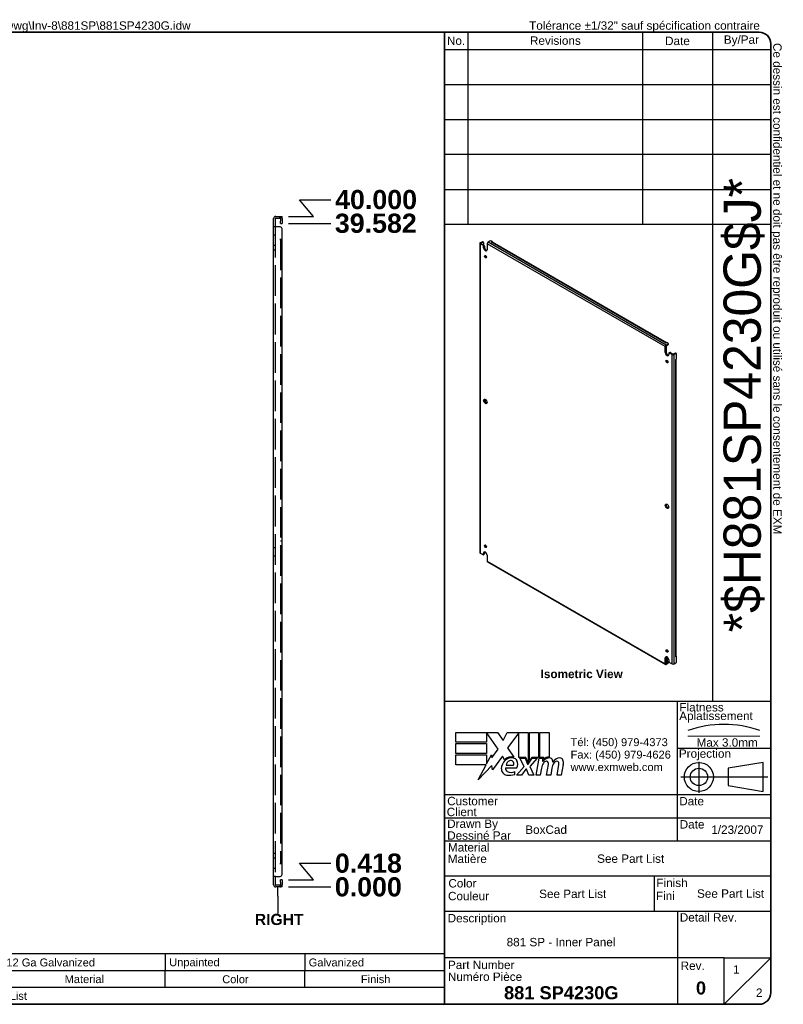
# Model space of a CAD drawing. Header units: inches. Extents: x 3.1 to 94.1, y 2.4 to 61.7.
# Tile 2 of 2: x 48.6 to 94.1, y 2.4 to 61.2. Entities that reach past the tile are written whole.
import ezdxf
from ezdxf.enums import TextEntityAlignment as Align

# ---------------------------------------------------------------- set-up
doc = ezdxf.new("R2010")
doc.units = ezdxf.units.IN
doc.header["$LTSCALE"] = 9.52381
doc.header["$MEASUREMENT"] = 0
for name, pattern in [('CHAIN', [0.7087, 0.4724, -0.0591, 0.1181, -0.0591]), ('DASHED', [0.2067, 0.1654, -0.0413]), ('DASHED_SPACE', [0.2067, 0.1654, -0.0413])]:
    doc.linetypes.add(name, pattern=pattern)
doc.layers.get('0').update_dxf_attribs({"lineweight": 25})
for name, color, linetype, lineweight in [('Centerline(ANSI)', 7, 'Continuous', 25), ('Dimensions(ANSI)', 7, 'Continuous', 25), ('Hidden Edges(ANSI)', 7, 'DASHED_SPACE', 25), ('Sketch Geometry(ANSI)', 7, 'Continuous', 25), ('Symbols(ANSI)', 7, 'Continuous', 25), ('Visible Edges(ANSI)', 7, 'Continuous', 25), ('Visible Tangent Edges(ANSI)', 7, 'Continuous', 25)]:
    doc.layers.add(name, color=color, linetype=linetype, lineweight=lineweight)
doc.styles.add('Current-ANSI', font='arial.ttf')
doc.styles.add('Dimension-ANSI', font='arialbd.ttf')
doc.styles.add('Part List-ANSI', font='arial.ttf')
doc.styles.add('Text Style44', font='arialbd.ttf')
doc.styles.add('Text Style83', font='FRE3OF9X.TTF')
doc.dimstyles.new('INCH-ANSI', dxfattribs={"dimscale": 9.52381, "dimtxt": 0.12, "dimasz": 0.098425, "dimexe": 0.04, "dimexo": 0.04, "dimgap": 0.031496, "dimtad": 0, "dimtih": 1, "dimtoh": 1, "dimdec": 3, "dimrnd": 1e-08, "dimzin": 0, "dimdsep": 46, "dimtxsty": 'Dimension-ANSI', "dimcen": 0.09, "dimdle": 0.312, "dimclrd": 179, "dimclre": 179, "dimclrt": 7, "dimadec": 1, "dimazin": 0, "dimtfac": 1, "dimtdec": 3, "dimtofl": 0, "dimtmove": 0, "dimatfit": 3, "dimfxl": 1, "dimtolj": 1, "dimtzin": 4, "dimlwd": 25, "dimlwe": 25, "dimarcsym": 0})

# ---------------------------------------------------------------- blocks, each defined once
blk = doc.blocks.new('Parts List')
at = {"layer": 'Symbols(ANSI)'}
for p, q in [((13.023, 0.795), (3.548, 0.795)), ((3.548, 0.795), (3.548, 0.615)), ((3.848, 0.795), (3.848, 0.615)), ((4.973, 0.795), (4.973, 0.615)), ((5.273, 0.795), (5.273, 0.615)), ((8.273, 0.795), (8.273, 0.615)), ((10.023, 0.795), (10.023, 0.615)), ((11.523, 0.795), (11.523, 0.615)), ((13.023, 0.795), (13.023, 0.615)), ((13.023, 0.615), (3.548, 0.615)), ((3.548, 0.435), (3.548, 0.615)), ((3.848, 0.435), (3.848, 0.615)), ((4.973, 0.435), (4.973, 0.615)), ((5.273, 0.435), (5.273, 0.615)), ((8.273, 0.435), (8.273, 0.615)), ((10.023, 0.435), (10.023, 0.615)), ((11.523, 0.435), (11.523, 0.615)), ((13.023, 0.435), (13.023, 0.615)), ((3.548, 0.255), (3.548, 0.435)), ((13.023, 0.435), (3.548, 0.435)), ((13.023, 0.255), (13.023, 0.435)), ((13.023, 0.255), (3.548, 0.255))]:
    blk.add_line(p, q, dxfattribs=at)
at = {"layer": 'Symbols(ANSI)', "char_height": 0.085, "attachment_point": 7, "line_spacing_factor": 0.25, "style": 'Part List-ANSI'}
for s, insert in [('1', (3.678, 0.662)), ('881 SP4230G-P', (3.888, 0.66)), ('0', (5.095, 0.66)), ('881 SP - Inner Panel Part', (5.313, 0.66)), ('12 Ga Galvanized', (8.321, 0.66)), ('Unpainted', (10.068, 0.638)), ('Galvanized', (11.565, 0.66)), ('Qty', (3.611, 0.456)), ('Part Number', (4.083, 0.481)), ('Rev', (5.027, 0.481)), ('Description', (6.485, 0.458)), ('Material', (8.946, 0.481)), ('Color', (10.637, 0.48)), ('Finish', (12.125, 0.481)), ('Parts List', (8.047, 0.301))]:
    blk.add_mtext(s, dxfattribs=dict(at, insert=insert))
blk = doc.blocks.new('Datum Identifier3')
at = {"layer": 'Symbols(ANSI)', "color": 7, "linetype": 'Continuous', "lineweight": 25}
for p, q in [((11.235, 1.416), (11.235, 1.514)), ((11.235, 1.416), (11.235, 1.412)), ((11.235, 1.412), (11.235, 1.228))]:
    blk.add_line(p, q, dxfattribs=at)
at = {"layer": 'Symbols(ANSI)', "color": 7, "insert": (10.987, 1.104), "char_height": 0.12, "attachment_point": 7, "line_spacing_factor": 0.25, "style": 'Dimension-ANSI'}
blk.add_mtext('RIGHT', dxfattribs=at)
blk = doc.blocks.new('*D16')
at = {"layer": 'Defpoints', "color": 0, "linetype": 'Continuous', "transparency": 16777216}
for p in [(64.244, 9.423), (64.244, 9.423), (67.157, 9.423)]:
    blk.add_point(p, dxfattribs=at)
at = {"layer": 'Dimensions(ANSI)', "color": 179, "linetype": 'Continuous', "lineweight": 25, "transparency": 16777216}
blk.add_line((64.625, 9.423), (67.157, 9.423), dxfattribs=at)
at = {"layer": 'Dimensions(ANSI)', "color": 7, "linetype": 'Continuous', "lineweight": 25, "transparency": 16777216, "insert": (69.382, 9.423), "char_height": 1.1429, "attachment_point": 5, "style": 'Dimension-ANSI'}
blk.add_mtext('\\A1;0.000', dxfattribs=at)
blk = doc.blocks.new('*D17')
at = {"layer": 'Defpoints', "color": 0, "linetype": 'Continuous', "transparency": 16777216}
for p in [(67.157, 10.836), (64.244, 9.841), (64.244, 9.423)]:
    blk.add_point(p, dxfattribs=at)
at = {"layer": 'Dimensions(ANSI)', "color": 179, "linetype": 'Continuous', "lineweight": 25, "transparency": 16777216}
for p, q in [((66.119, 9.841), (65.283, 10.836)), ((65.283, 10.836), (67.157, 10.836)), ((64.625, 9.841), (66.119, 9.841))]:
    blk.add_line(p, q, dxfattribs=at)
at = {"layer": 'Dimensions(ANSI)', "color": 7, "linetype": 'Continuous', "lineweight": 25, "transparency": 16777216, "insert": (69.386, 10.836), "char_height": 1.1429, "attachment_point": 5, "style": 'Dimension-ANSI'}
blk.add_mtext('\\A1;0.418', dxfattribs=at)
blk = doc.blocks.new('*D18')
at = {"layer": 'Defpoints', "color": 0, "linetype": 'Continuous', "transparency": 16777216}
for p in [(64.244, 49.005), (67.157, 49.005), (64.244, 9.423)]:
    blk.add_point(p, dxfattribs=at)
at = {"layer": 'Dimensions(ANSI)', "color": 179, "linetype": 'Continuous', "lineweight": 25, "transparency": 16777216}
blk.add_line((64.625, 49.005), (67.157, 49.005), dxfattribs=at)
at = {"layer": 'Dimensions(ANSI)', "color": 7, "linetype": 'Continuous', "lineweight": 25, "transparency": 16777216, "insert": (69.829, 49.005), "char_height": 1.1429, "attachment_point": 5, "style": 'Dimension-ANSI'}
blk.add_mtext('\\A1;39.582', dxfattribs=at)
blk = doc.blocks.new('*D19')
at = {"layer": 'Defpoints', "color": 0, "linetype": 'Continuous', "transparency": 16777216}
for p in [(67.157, 50.418), (64.244, 49.423), (64.244, 9.423)]:
    blk.add_point(p, dxfattribs=at)
at = {"layer": 'Dimensions(ANSI)', "color": 179, "linetype": 'Continuous', "lineweight": 25, "transparency": 16777216}
for p, q in [((66.119, 49.423), (65.283, 50.418)), ((65.283, 50.418), (67.157, 50.418)), ((64.625, 49.423), (66.119, 49.423))]:
    blk.add_line(p, q, dxfattribs=at)
at = {"layer": 'Dimensions(ANSI)', "color": 7, "linetype": 'Continuous', "lineweight": 25, "transparency": 16777216, "insert": (69.845, 50.418), "char_height": 1.1429, "attachment_point": 5, "style": 'Dimension-ANSI'}
blk.add_mtext('\\A1;40.000', dxfattribs=at)
blk = doc.blocks.new('Title Blocks EXM - ANSI B')
for p, q in [((13.372, 3.063), (13.372, 3.17)), ((13.372, 3.17), (13.818, 3.17)), ((13.824, 2.989), (13.701, 3.168)), ((13.701, 3.168), (13.701, 3.063)), ((13.818, 3.17), (13.877, 3.083)), ((13.877, 3.083), (13.923, 3.17)), ((13.923, 3.17), (14.146, 3.17)), ((14.046, 3.166), (13.924, 3.002)), ((14.046, 2.9), (14.046, 3.166)), ((14.146, 3.17), (14.146, 2.842)), ((14.16, 3.17), (14.259, 3.17)), ((14.16, 2.866), (14.16, 3.17)), ((14.259, 3.17), (14.259, 2.9)), ((14.273, 3.17), (14.372, 3.17)), ((14.273, 2.9), (14.273, 3.17)), ((14.372, 3.17), (14.372, 2.905)), ((13.701, 3.063), (13.372, 3.063)), ((13.372, 3.049), (13.701, 3.049)), ((13.372, 2.942), (13.372, 3.049)), ((13.701, 3.049), (13.701, 2.942)), ((13.758, 2.895), (13.824, 2.989)), ((13.924, 3.002), (13.993, 2.903)), ((13.701, 2.942), (13.372, 2.942)), ((13.372, 2.82), (13.372, 2.927)), ((13.372, 2.927), (13.701, 2.927)), ((13.701, 2.831), (13.752, 2.929)), ((13.701, 2.927), (13.701, 2.831)), ((13.752, 2.929), (13.758, 2.895)), ((13.87, 2.914), (13.765, 2.768)), ((13.893, 2.876), (13.87, 2.914)), ((14.121, 2.9), (14.046, 2.9)), ((14.059, 2.891), (14.113, 2.891)), ((14.105, 2.802), (14.059, 2.891)), ((14.113, 2.891), (14.139, 2.83)), ((14.146, 2.842), (14.121, 2.9)), ((14.146, 2.83), (14.19, 2.891)), ((14.185, 2.9), (14.16, 2.866)), ((14.245, 2.891), (14.164, 2.803)), ((14.259, 2.9), (14.185, 2.9)), ((14.19, 2.891), (14.245, 2.891)), ((14.232, 2.709), (14.264, 2.891)), ((14.264, 2.891), (14.302, 2.891)), ((14.314, 2.9), (14.273, 2.9)), ((14.302, 2.891), (14.299, 2.859)), ((14.299, 2.859), (14.309, 2.859)), ((14.312, 2.88), (14.314, 2.9)), ((13.695, 2.82), (13.372, 2.82)), ((13.612, 2.661), (13.695, 2.82)), ((13.758, 2.815), (13.612, 2.661)), ((13.765, 2.768), (13.758, 2.815)), ((13.905, 2.788), (14.027, 2.788)), ((13.91, 2.818), (13.99, 2.818)), ((14.023, 2.709), (14.105, 2.802)), ((14.122, 2.774), (14.077, 2.709)), ((14.13, 2.774), (14.122, 2.774)), ((14.155, 2.709), (14.13, 2.774)), ((14.139, 2.83), (14.146, 2.83)), ((14.164, 2.803), (14.209, 2.709)), ((14.289, 2.784), (14.276, 2.709)), ((14.345, 2.709), (14.365, 2.824)), ((14.402, 2.784), (14.389, 2.709)), ((14.457, 2.709), (14.477, 2.824)), ((14.523, 2.823), (14.501, 2.709)), ((14.005, 2.718), (14.005, 2.748)), ((14.077, 2.709), (14.023, 2.709)), ((14.209, 2.709), (14.155, 2.709)), ((14.276, 2.709), (14.232, 2.709)), ((14.389, 2.709), (14.345, 2.709)), ((14.501, 2.709), (14.457, 2.709))]:
    blk.add_line(p, q)
for centre, radius, start, end in [((13.991, 2.772), 0.133, 134.1684, 176.5646), ((13.968, 2.796), 0.11, 77.079, 133.1785), ((13.968, 2.796), 0.0996, 80.4085, 134.1684), ((13.965, 2.811), 0.056, 109.3797, 172.9975), ((13.959, 2.83), 0.0365, 51.1652, 109.3797), ((13.962, 2.833), 0.0318, 331.4547, 51.1652), ((13.981, 2.843), 0.0507, 23.8445, 85.0802), ((13.941, 2.826), 0.094, 336.1555, 23.8445), ((14.376, 2.816), 0.08, 89.4776, 147.4114), ((14.346, 2.818), 0.042, 96.03, 147.5992), ((14.37, 2.825), 0.08, 88.7952, 136.5849), ((14.344, 2.839), 0.02, 23.5571, 96.03), ((14.377, 2.862), 0.0338, 16.9928, 89.4776), ((14.317, 2.844), 0.096, 3.6169, 16.9928), ((14.486, 2.814), 0.0819, 89.6788, 153.9508), ((14.458, 2.818), 0.042, 96.1027, 147.6083), ((14.456, 2.839), 0.02, 23.5487, 96.1027), ((14.487, 2.861), 0.035, 18.4748, 89.6788), ((14.429, 2.842), 0.096, 349, 18.4748), ((13.925, 2.776), 0.0658, 176.5646, 261.5605), ((13.936, 2.779), 0.032, 163.5261, 244.6784), ((13.966, 2.842), 0.102, 244.6784, 292.5609), ((14.442, 2.757), 0.155, 147.5992, 170), ((14.325, 2.831), 0.041, 350, 23.5571), ((14.555, 2.759), 0.155, 148.5584, 170.8257), ((14.437, 2.831), 0.041, 349.9922, 23.5487), ((13.945, 2.911), 0.202, 261.5605, 287.3343)]:
    blk.add_arc(centre, radius, start, end)
at = {"layer": 'Centerline(ANSI)', "linetype": 'DASHED', "lineweight": 18, "ltscale": 0.507983}
blk.add_line((15.861, 3.128), (16.632, 3.128), dxfattribs=at)
at = {"layer": 'Centerline(ANSI)', "linetype": 'CHAIN', "ltscale": 0.185148}
blk.add_line((15.979, 2.855), (15.979, 2.521), dxfattribs=at)
at = {"layer": 'Centerline(ANSI)', "linetype": 'CHAIN', "ltscale": 0.437897}
blk.add_line((15.786, 2.691), (16.717, 2.691), dxfattribs=at)
at = {"layer": 'Sketch Geometry(ANSI)'}
for p, q in [((13.25, 10.687), (16.625, 10.687)), ((13.5, 10.687), (13.5, 8.625)), ((15.375, 10.687), (15.375, 8.625)), ((16.125, 10.687), (16.125, 3.5)), ((13.25, 10.5), (16.75, 10.5)), ((16.75, 10.562), (16.75, 0.375)), ((13.25, 10.125), (16.75, 10.125)), ((13.25, 9.75), (16.75, 9.75)), ((16.75, 9.375), (13.25, 9.375)), ((13.25, 9), (16.75, 9)), ((16.75, 9), (16.75, 8.625)), ((13.25, 8.625), (16.75, 8.625)), ((16.75, 3.5), (13.25, 3.5)), ((15.75, 2), (15.75, 3.5)), ((15.75, 3), (16.75, 3)), ((16.669, 2.847), (16.294, 2.785)), ((16.294, 2.785), (16.294, 2.598)), ((16.669, 2.535), (16.669, 2.847)), ((16.294, 2.598), (16.669, 2.535)), ((16.75, 2.5), (13.25, 2.5)), ((16.75, 2.25), (13.25, 2.25)), ((16.75, 2), (13.25, 2)), ((13.25, 1.629), (16.75, 1.629)), ((15.499, 1.629), (15.499, 1.25)), ((13.25, 1.25), (16.75, 1.25)), ((15.75, 1.25), (15.75, 0.75)), ((15.75, 0.75), (13.25, 0.75)), ((16.25, 0.75), (15.75, 0.75)), ((15.75, 0.75), (15.75, 0.25)), ((16.25, 0.25), (16.25, 0.75)), ((16.25, 0.75), (16.75, 0.75)), ((16.25, 0.25), (16.75, 0.75)), ((16.625, 0.25), (13.25, 0.25))]:
    blk.add_line(p, q, dxfattribs=at)
at = {"layer": 'Sketch Geometry(ANSI)', "linetype": 'Continuous', "lineweight": 35}
for p, q in [((13.25, 8.625), (13.25, 10.687)), ((13.25, 8.625), (13.25, 3.5)), ((13.25, 0.25), (13.25, 3.5))]:
    blk.add_line(p, q, dxfattribs=at)
at = {"layer": 'Sketch Geometry(ANSI)'}
for radius in [0.156, 0.0935]:
    blk.add_circle((15.979, 2.691), radius, dxfattribs=at)
for centre, radius, start, end in [((16.625, 10.562), 0.125, 0, 90), ((16.247, 2.112), 1.143, 70.2973, 109.7027), ((16.625, 0.375), 0.125, 270, 0)]:
    blk.add_arc(centre, radius, start, end, dxfattribs=at)
at = {"layer": 'Symbols(ANSI)', "color": 7, "char_height": 0.09, "style": 'Current-ANSI'}
for s, insert, width, attachment_point in [('No.', (13.373, 10.595), 0.25039, 5), ('Revisions', (14.439, 10.596), 1.87331, 5), ('Date', (15.749, 10.593), 0.75135, 5), ('By/Par', (16.435, 10.594), 0.62202, 5), ('Date', (15.773, 2.136), 0.26554, 7), ('Rev.', (15.783, 0.618), 0.25854, 7)]:
    blk.add_mtext(s, dxfattribs=dict(at, insert=insert, width=width, attachment_point=attachment_point))
for s, insert, attachment_point in [('\\fArial|b1|i0;\\H0.0900;Isometric View', (14.281, 3.842), 1), ('Flatness', (15.77, 3.393), 7), ('Aplatissement', (15.768, 3.275), 7), ('Max 3.0mm', (15.954, 3.015), 7), ('Projection', (15.764, 2.87), 7), ('Customer', (13.278, 2.386), 7), ('Date', (15.768, 2.385), 7), ('Client', (13.273, 2.269), 7), ('Drawn By', (13.278, 2.117), 7), ('Dessiné Par', (13.278, 2.016), 7), ('Material', (13.286, 1.889), 7), ('Matière', (13.284, 1.766), 7), ('Color', (13.291, 1.503), 7), ('Finish', (15.523, 1.508), 7), ('Couleur', (13.287, 1.366), 7), ('Fini', (15.518, 1.37), 7), ('Description', (13.283, 1.103), 7), ('Detail Rev.', (15.774, 1.137), 7), ('Part Number', (13.287, 0.627), 7), ('Numéro Pièce', (13.286, 0.5), 7)]:
    blk.add_mtext(s, dxfattribs=dict(at, insert=insert, attachment_point=attachment_point))
at = {"layer": 'Symbols(ANSI)', "color": 7, "insert": (14.602, 3.107), "char_height": 0.085, "attachment_point": 1, "line_spacing_factor": 0.944221, "style": 'Current-ANSI'}
blk.add_mtext('\\fArial|b0|i0;\\H0.0850;Tél: (450) 979-4373\\PFax: (450) 979-4626\\Pwww.exmweb.com', dxfattribs=at)
at = {"layer": 'Symbols(ANSI)', "color": 7, "style": 'Current-ANSI'}
for tag, p in [('REV1', (13.375, 10.313)), ('REV1DATE', (15.75, 10.31)), ('REV1BY', (16.437, 10.313)), ('REV2', (13.373, 9.938)), ('REV2DATE', (15.747, 9.941)), ('REV2BY', (16.437, 9.938)), ('REV3', (13.374, 9.563)), ('REV3DATE', (15.752, 9.563)), ('REV3BY', (16.437, 9.564)), ('REV4', (13.377, 9.188)), ('REV4DATE', (15.752, 9.188)), ('REV4BY', (16.441, 9.188)), ('REV5', (13.373, 8.813)), ('REV5DATE', (15.752, 8.813)), ('REV5BY', (16.438, 8.811)), ('MFG_APPROVED_DATE', (16.393, 2.374)), ('DETAIL_REV', (16.249, 0.926))]:
    blk.add_attdef(tag, text='', height=0.09, dxfattribs=at).set_placement(p, align=Align.MIDDLE_CENTER)
for tag, p in [('REV1DESC', (13.526, 10.31)), ('REV2DESC', (13.525, 9.937)), ('REV3DESC', (13.528, 9.564)), ('REV4DESC', (13.533, 9.19)), ('REV5DESC', (13.532, 8.811)), ('COMPANY', (14.12, 2.375))]:
    blk.add_attdef(tag, text='', height=0.09, dxfattribs=at).set_placement(p, align=Align.MIDDLE_LEFT)
at = {"layer": 'Symbols(ANSI)', "color": 7, "style": 'Text Style83'}
blk.add_attdef('BARCODE_001', (16.643, 4.244), '', height=0.4, rotation=90, dxfattribs=at)
at = {"layer": 'Symbols(ANSI)', "color": 7}
for tag, p, height, style in [('AUTHOR_001', (14.116, 2.08), 0.09, 'Current-ANSI'), ('IDW_DATE_001', (16.112, 2.08), 0.09, 'Current-ANSI'), ('MATERIEL_001', (14.887, 1.769), 0.09, 'Current-ANSI'), ('COLOR_001', (14.265, 1.391), 0.09, 'Current-ANSI'), ('FINISH_001', (15.959, 1.394), 0.09, 'Current-ANSI'), ('IDW_DESC_001', (13.916, 0.873), 0.09, 'Current-ANSI'), ('Sheet_Number_001', (16.346, 0.58), 0.09, 'Current-ANSI'), ('IDW_NAME_001', (13.888, 0.304), 0.14, 'Text Style44'), ('IDW_REV_001', (15.947, 0.355), 0.14, 'Text Style44'), ('Number_of_sheets_001', (16.591, 0.33), 0.09, 'Current-ANSI')]:
    blk.add_attdef(tag, p, '', height=height, dxfattribs=dict(at, style=style))
blk = doc.blocks.new('Borders EXM - B (Inch)')
at = {"layer": 'Sketch Geometry(ANSI)', "linetype": 'Continuous', "lineweight": 35}
for p, q in [((16.398, 10.692), (0.523, 10.692)), ((0.398, 10.567), (0.398, 0.255)), ((16.523, 0.38), (16.523, 10.567)), ((0.398, 0.255), (16.398, 0.255))]:
    blk.add_line(p, q, dxfattribs=at)
for centre, start, end in [((0.523, 10.567), 90, 180), ((16.398, 10.567), 0, 90), ((16.398, 0.38), 270, 0)]:
    blk.add_arc(centre, 0.125, start, end, dxfattribs=at)
at = {"layer": 'Symbols(ANSI)', "color": 7, "char_height": 0.09, "attachment_point": 7, "style": 'Current-ANSI'}
for s, insert in [('Tolerance ±1/32" unless otherwise specified', (0.509, 10.692)), ('Tolérance ±1/32" sauf spécification contraire', (13.93, 10.691))]:
    blk.add_mtext(s, dxfattribs=dict(at, insert=insert))
for s, insert, rotation in [('This drawing is confidential and must not be reproduced or used without the consent of EXM', (0.398, 5.419), 90), ('Ce dessin est confidentiel et ne doit pas être reproduit ou utilisé sans le consentement de EXM', (16.522, 10.576), 270)]:
    blk.add_mtext(s, dxfattribs=dict(at, insert=insert, rotation=rotation))
at = {"layer": 'Symbols(ANSI)', "color": 7, "style": 'Current-ANSI'}
blk.add_attdef('FILENAME_AND_PATH_001', (6.601, 10.718), '', height=0.09, dxfattribs=at)

msp = doc.modelspace()

# ---------------------------------------------------------------- linework, layer by layer
at = {"layer": 'Hidden Edges(ANSI)', "ltscale": 0.035899}
for p, q in [((64.1076, 49.3181), (64.1076, 49.4231)), ((63.8368, 48.2981), (63.7318, 48.2981)), ((63.8368, 47.6931), (63.7318, 47.6931)), ((63.8368, 47.4031), (63.7318, 47.4031)), ((64.2438, 30.0481), (64.1388, 30.0481)), ((63.7318, 29.6731), (63.8368, 29.6731)), ((63.7318, 29.1731), (63.8368, 29.1731)), ((64.1388, 28.7981), (64.2438, 28.7981)), ((63.7318, 11.4431), (63.8368, 11.4431)), ((63.7318, 11.1531), (63.8368, 11.1531)), ((63.7318, 10.5481), (63.8368, 10.5481)), ((64.1076, 9.5281), (64.1076, 9.4231))]:
    msp.add_line(p, q, dxfattribs=at)
at = {"layer": 'Hidden Edges(ANSI)', "ltscale": 1.163605}
msp.add_line((63.8368, 48.7981), (63.8368, 10.0481), dxfattribs=at)
at = {"layer": 'Hidden Edges(ANSI)', "ltscale": 1.158511}
msp.add_line((64.1388, 48.0481), (64.1388, 10.7981), dxfattribs=at)
at = {"layer": 'Hidden Edges(ANSI)', "ltscale": 0.062419}
for centre, start, end in [((64.1078, 49.2871), 13.17589, 90), ((64.1078, 9.5591), 270, 346.82411)]:
    msp.add_arc(centre, 0.136, start, end, dxfattribs=at)
at = {"layer": 'Visible Edges(ANSI)'}
for p, q in [((63.8678, 49.4231), (64.1188, 49.4231)), ((64.1188, 49.4231), (64.2438, 49.4231)), ((64.2438, 49.3181), (64.2438, 49.4231)), ((63.7318, 48.7981), (63.7318, 49.2871)), ((63.7318, 10.0481), (63.7318, 48.7981)), ((63.8678, 48.7981), (63.7318, 48.7981)), ((63.8368, 49.2871), (63.8368, 48.7981)), ((63.8678, 49.3181), (64.1188, 49.3181)), ((64.1188, 48.7981), (63.8678, 48.7981)), ((64.2438, 49.3181), (64.1188, 49.3181)), ((64.1388, 49.2871), (64.1388, 49.1301)), ((64.1388, 49.0051), (64.1388, 49.1301)), ((64.1388, 49.0051), (64.2438, 49.0051)), ((64.2438, 49.2871), (64.2438, 49.1301)), ((64.2438, 49.1301), (64.2438, 49.0051)), ((64.2438, 48.0483), (64.2438, 48.6731)), ((64.1076, 48.0481), (64.1076, 48.0483)), ((64.1076, 48.0483), (64.2438, 48.0483)), ((64.1078, 48.0481), (64.1076, 48.0481)), ((64.2438, 48.0481), (64.1078, 48.0481)), ((64.2438, 10.7981), (64.2438, 48.0481)), ((76.0327, 47.8199), (76.0327, 29.3636)), ((76.0559, 47.8523), (76.1595, 47.912)), ((76.2061, 47.7008), (76.0559, 47.7875)), ((76.0992, 47.8273), (76.2028, 47.887)), ((76.0992, 47.8125), (76.2494, 47.7258)), ((76.1959, 47.9157), (76.2392, 47.8906)), ((76.2543, 47.8573), (76.2543, 47.7227)), ((76.2576, 47.552), (76.2576, 47.6115)), ((76.3009, 47.6365), (76.3009, 47.577)), ((76.4639, 47.7849), (76.4639, 47.4329)), ((76.6235, 47.9418), (76.52, 47.882)), ((76.7219, 47.8797), (76.7781, 47.9121)), ((76.722, 47.8796), (76.7219, 47.8797)), ((76.7221, 47.8797), (76.722, 47.8796)), ((76.7781, 47.9121), (76.7266, 47.9418)), ((87.1605, 41.8799), (76.7618, 47.8836)), ((76.7781, 47.9121), (76.7781, 47.8741)), ((76.3083, 47.5284), (76.3319, 47.5148)), ((76.3834, 47.4255), (76.3834, 47.4127)), ((76.3834, 47.0669), (76.3834, 46.9882)), ((87.1371, 41.8664), (87.1372, 41.8665)), ((87.1372, 41.8664), (87.1371, 41.8664)), ((87.1934, 41.8988), (87.1372, 41.8664)), ((87.1413, 41.7498), (87.2448, 41.8096)), ((87.1413, 41.6998), (87.2448, 41.7596)), ((87.2448, 41.8691), (87.1934, 41.8988)), ((87.2662, 41.8393), (87.2662, 41.7893)), ((87.0852, 41.3007), (87.0852, 41.6526)), ((87.1285, 41.6776), (87.1285, 41.3257)), ((87.2915, 41.2411), (87.2915, 41.1816)), ((87.3066, 41.2745), (87.3499, 41.2995)), ((87.4932, 41.1842), (87.343, 41.2709)), ((87.3863, 41.2959), (87.5365, 41.2092)), ((87.6656, 41.269), (87.562, 41.2092)), ((87.7089, 41.244), (87.6054, 41.1842)), ((87.7453, 41.2476), (87.702, 41.2726)), ((87.7604, 40.9166), (87.7604, 41.2142)), ((87.7043, 40.8842), (87.7604, 40.9166)), ((87.7043, 40.8841), (87.7043, 40.8842)), ((87.7043, 40.8841), (87.7043, 40.8841)), ((87.7276, 23.1747), (87.7276, 40.8977)), ((76.3016, 38.4545), (76.3016, 38.4806)), ((76.3449, 38.5102), (76.3449, 38.3833)), ((76.3834, 38.3165), (76.3746, 38.3113)), ((76.3834, 38.3165), (76.3834, 38.3036)), ((76.3683, 29.7694), (76.356, 29.7623)), ((76.0559, 29.3313), (76.2061, 29.2446)), ((76.2425, 29.241), (76.2858, 29.266)), ((76.2576, 29.2743), (76.2576, 29.3339)), ((76.3009, 29.3589), (76.3009, 29.2993)), ((76.4639, 29.2148), (76.4639, 28.8628)), ((76.4803, 28.8265), (87.1016, 22.6943)), ((87.0852, 22.7306), (87.0852, 23.0826)), ((87.1285, 23.1076), (87.1285, 22.7556)), ((87.1285, 23.0838), (87.1417, 23.0761)), ((87.15, 22.9618), (87.15, 22.8871)), ((87.1933, 22.9868), (87.1933, 22.9121)), ((87.2915, 22.9635), (87.2915, 22.904)), ((87.7604, 23.1746), (87.7043, 23.1422)), ((87.7043, 23.1422), (87.7043, 23.1423)), ((87.7043, 23.1423), (87.7043, 23.1423)), ((87.7276, 23.1936), (87.7604, 23.1746)), ((87.7604, 22.8771), (87.7604, 23.1746)), ((87.1371, 22.8649), (87.1372, 22.8649)), ((87.1372, 22.8648), (87.1371, 22.8649)), ((87.1934, 22.8972), (87.1372, 22.8648)), ((87.2448, 22.808), (87.1413, 22.7482)), ((87.2448, 22.758), (87.1413, 22.6982)), ((87.1934, 22.8972), (87.2448, 22.8675)), ((87.2662, 22.7877), (87.2662, 22.8378)), ((87.343, 22.8147), (87.4932, 22.728)), ((87.6054, 22.728), (87.7089, 22.7877)), ((64.1076, 10.7979), (64.1076, 10.7981)), ((64.1076, 10.7981), (64.1078, 10.7981)), ((64.2438, 10.7979), (64.1076, 10.7979)), ((64.2438, 10.7981), (64.1078, 10.7981)), ((64.2438, 10.1731), (64.2438, 10.7979)), ((63.8678, 10.0481), (63.7318, 10.0481)), ((63.7318, 9.5591), (63.7318, 10.0481)), ((63.8368, 10.0481), (63.8368, 9.5591)), ((63.8678, 10.0481), (64.1188, 10.0481)), ((64.1188, 9.5281), (63.8678, 9.5281)), ((64.1188, 9.4231), (63.8678, 9.4231)), ((64.1188, 9.5281), (64.2438, 9.5281)), ((64.2438, 9.4231), (64.1188, 9.4231)), ((64.1388, 9.7161), (64.1388, 9.8411)), ((64.2438, 9.8411), (64.1388, 9.8411)), ((64.1388, 9.7161), (64.1388, 9.5591)), ((64.2438, 9.8411), (64.2438, 9.7161)), ((64.2438, 9.7161), (64.2438, 9.5591)), ((64.2438, 9.4231), (64.2438, 9.5281))]:
    msp.add_line(p, q, dxfattribs=at)
for centre, radius, start, end in [((63.8678, 49.2871), 0.136, 90, 180), ((63.8678, 49.2871), 0.031, 90, 180), ((64.1078, 49.2871), 0.031, 0, 90), ((64.1188, 48.6731), 0.125, 0, 90), ((64.1078, 49.2871), 0.136, 0, 13.17589), ((64.1188, 10.1731), 0.125, 270, 0), ((63.8678, 9.5591), 0.136, 180, 270), ((63.8678, 9.5591), 0.031, 180, 270), ((64.1078, 9.5591), 0.031, 270, 0), ((64.1078, 9.5591), 0.136, 346.82411, 0)]:
    msp.add_arc(centre, radius, start, end, dxfattribs=at)
for centre, major_axis, start_param, end_param in [((76.112, 47.8199), (-0.0793, 0), 5.4977871, 7.0685835), ((76.112, 47.8199), (-0.0181, 0), 5.4977871, 7.0685835), ((76.1595, 47.8525), (0.0365, 0.0631), 0, 0.7853982), ((76.2028, 47.8275), (0.0365, 0.0631), 5.4977871, 7.0685835), ((76.2061, 47.6413), (0.0365, -0.0631), 0.7853982, 2.3561945), ((76.2494, 47.6663), (-0.0365, 0.0631), 3.9269908, 5.4977871), ((76.4041, 47.5174), (0.0729, -0.1263), 3.9269908, 5.9816518), ((76.52, 47.8173), (0.0397, 0.0687), 0.7853982, 2.3561945), ((76.6751, 47.912), (0.0729, 0), 0.7853982, 2.3561945), ((76.7221, 47.8149), (0.0397, 0.0687), 0, 0.7853982), ((76.3608, 47.4924), (0.0729, -0.1263), 3.9269908, 7.0685835), ((76.3319, 47.4553), (-0.0365, 0.0631), 3.9269908, 5.4977871), ((76.4041, 47.0411), (0.0423, -0.0733), 3.679154, 5.7456239), ((87.1413, 41.685), (0.0397, 0.0687), 0.7853982, 2.3561945), ((87.1413, 41.685), (0.009, 0.0157), 0.7853982, 2.3561945), ((87.1372, 41.8017), (0.0397, 0.0687), 0.7311589, 0.7853982), ((87.1933, 41.8393), (0.0729, 0), 5.4977871, 7.0685835), ((87.1933, 41.7893), (0.0729, 0), 5.4977871, 6.2831853), ((87.1883, 41.2411), (0.0729, -0.1263), 3.9269908, 7.0685835), ((87.2316, 41.2661), (0.0729, -0.1263), 3.9269908, 5.9816518), ((87.343, 41.2114), (-0.0365, 0.0631), 5.4977871, 7.0685835), ((87.3863, 41.2364), (-0.0365, 0.0631), 5.4977871, 6.2831853), ((87.5493, 41.2166), (0.0793, 0), 3.9269908, 5.4977871), ((87.5493, 41.2166), (0.0181, 0), 3.9269908, 5.4977871), ((87.6656, 41.2094), (0.0365, 0.0631), 0, 0.7853982), ((87.7089, 41.1844), (0.0365, 0.0631), 5.4977871, 7.0685835), ((87.2316, 40.7898), (0.0423, -0.0733), 3.679154, 5.7456239), ((87.6482, 40.9165), (0.0793, 0), 5.4977871, 5.5520264), ((76.4041, 38.4084), (-0.0729, 0.1263), 0.3015335, 2.8400592), ((76.3834, 38.361), (0.0273, -0.0472), 3.9269908, 5.4977871), ((87.2316, 32.1571), (-0.0729, 0.1263), 0.3015335, 2.8400592), ((76.3608, 29.2743), (-0.0729, 0.1263), 3.9269908, 7.0685835), ((76.4041, 29.2993), (-0.0729, 0.1263), 0.3015335, 0.7853982), ((76.4041, 29.7756), (0.0423, -0.0733), 3.679154, 5.7456239), ((76.3319, 29.8326), (0.0365, -0.0631), 0, 0.7628134), ((76.112, 29.3636), (-0.0793, 0), 0, 0.7853982), ((76.2061, 29.3041), (0.0365, -0.0631), 5.4977871, 7.0685835), ((76.2494, 29.3291), (0.0365, -0.0631), 0, 0.7853982), ((76.52, 28.8952), (-0.0397, -0.0687), 5.4977871, 6.2831853), ((87.2316, 23.5243), (0.0423, -0.0733), 3.679154, 5.7456239), ((87.1883, 23.023), (-0.0729, 0.1263), 3.9269908, 7.0685835), ((87.2316, 23.048), (-0.0729, 0.1263), 0.3015335, 0.7853982), ((87.0984, 22.9916), (0.0365, -0.0631), 0.7853982, 1.7325469), ((87.1417, 23.0166), (-0.0365, 0.0631), 3.9269908, 5.4977871), ((87.1372, 22.8797), (0.0397, 0.0687), 5.2663139, 5.4977871), ((87.6482, 23.1747), (0.0793, 0), 5.4977871, 6.2831853), ((87.1413, 22.763), (-0.0397, -0.0687), 5.4977871, 7.0685835), ((87.1413, 22.763), (-0.009, -0.0157), 5.4977871, 7.0685835), ((87.1372, 22.8797), (0.009, 0.0157), 3.9269908, 5.4977871), ((87.1933, 22.8378), (0.0729, 0), 5.4977871, 7.0685835), ((87.1933, 22.7877), (0.0729, 0), 5.4977871, 6.2831853), ((87.343, 22.8742), (-0.0365, 0.0631), 0.7853982, 2.3561945), ((87.5493, 22.7604), (0.0793, 0), 3.9269908, 5.4977871), ((87.7089, 22.8473), (-0.0365, -0.0631), 0.7853982, 2.3561945)]:
    msp.add_ellipse(centre, major_axis=major_axis, ratio=0.5773503, start_param=start_param, end_param=end_param, dxfattribs=at)
for centre, major_axis in [((76.3608, 47.0161), (0.0423, -0.0733)), ((87.1883, 40.7648), (0.0423, -0.0733)), ((76.3608, 38.3834), (0.0729, -0.1263)), ((87.1883, 32.1321), (0.0729, -0.1263)), ((76.3608, 29.7506), (0.0423, -0.0733)), ((87.1883, 23.4993), (0.0423, -0.0733))]:
    msp.add_ellipse(centre, major_axis=major_axis, ratio=0.5773503, dxfattribs=at)
at = {"layer": 'Visible Tangent Edges(ANSI)'}
for p, q in [((76.0559, 47.7875), (76.0559, 29.3313)), ((76.0992, 47.8125), (76.0992, 47.8273)), ((76.1595, 47.912), (76.2028, 47.887)), ((76.2494, 47.7258), (76.2061, 47.7008)), ((76.2576, 47.6115), (76.3009, 47.6365)), ((76.2576, 47.552), (76.3009, 47.577)), ((87.0852, 41.6526), (76.4639, 47.7849)), ((87.1413, 41.7498), (76.52, 47.882)), ((87.1372, 41.8665), (76.7221, 47.8797)), ((76.3319, 47.5148), (76.3162, 47.5058)), ((76.3746, 47.4204), (76.3834, 47.4255)), ((87.2448, 41.8096), (87.2448, 41.7596)), ((87.0852, 41.3007), (87.1285, 41.3257)), ((87.343, 41.2709), (87.3863, 41.2959)), ((87.4932, 22.728), (87.4932, 41.1842)), ((87.6054, 22.728), (87.6054, 41.1842)), ((87.6656, 41.269), (87.7089, 41.244)), ((87.7043, 23.1423), (87.7043, 40.8841)), ((76.3449, 38.3833), (76.3273, 38.3731)), ((76.3826, 29.8023), (76.3484, 29.7825)), ((76.2576, 29.3339), (76.3009, 29.3589)), ((76.3009, 29.2993), (76.2576, 29.2743)), ((76.4639, 28.8628), (87.0852, 22.7306)), ((87.0852, 23.0826), (87.1285, 23.1076)), ((87.1417, 23.0761), (87.1285, 23.0685)), ((87.15, 22.9618), (87.1933, 22.9868)), ((87.15, 22.8871), (87.1285, 22.8994)), ((87.1372, 22.8649), (87.1285, 22.8699)), ((87.1413, 22.7482), (87.1285, 22.7556)), ((87.2448, 22.808), (87.2448, 22.758))]:
    msp.add_line(p, q, dxfattribs=at)

# ---------------------------------------------------------------- block references
at = {"xscale": 5.555557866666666, "yscale": 5.555557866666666, "zscale": 5.555557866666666}
for name, p, values in [('Borders EXM - B (Inch)', (1.5788, 1.0101), {'FILENAME_AND_PATH_001': 'C:\\Vault_Workspace\\Inventor_Dwg\\Inv-8\\881SP\\881SP4230G.idw'}), ('Title Blocks EXM - ANSI B', (0.3169, 1.0353), {'COLOR_001': 'See Part List', 'AUTHOR_001': 'BoxCad', 'IDW_DATE_001': '1/23/2007', 'IDW_REV_001': '0', 'Sheet_Number_001': '1', 'Number_of_sheets_001': '2', 'IDW_DESC_001': '881 SP - Inner Panel', 'IDW_NAME_001': '881 SP4230G', 'BARCODE_001': '*$H881SP4230G$J*', 'FINISH_001': 'See Part List', 'MATERIEL_001': 'See Part List'})]:
    msp.add_blockref(name, p, dxfattribs=at).add_auto_attribs(values)
at = {"layer": 'Symbols(ANSI)', "xscale": 5.555557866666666, "yscale": 5.555557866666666, "zscale": 5.555557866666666}
for name in ['Datum Identifier3', 'Parts List']:
    msp.add_blockref(name, (1.5788, 1.0101), dxfattribs=at)

# ---------------------------------------------------------------- dimensions: what is measured, and where the dimension line sits
at = {"layer": 'Dimensions(ANSI)', "color": 179, "linetype": 'Continuous', "lineweight": 25, "true_color": 0x262658}
for feature_location, offset, origin, picture, middle in [((64.2438, 49.4231), (2.9137, 0.9952), (64.2438, 9.4231), '*D19', (69.8448, 50.4183)), ((64.2438, 49.0051), (2.9137, 0), (64.2438, 9.4231), '*D18', (69.8289, 49.0051)), ((64.2438, 9.8411), (2.9137, 0.9952), (64.2438, 9.4231), '*D17', (69.3857, 10.8363)), ((64.2437537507, 9.4230916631), (2.9136720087, 0), (64.2437537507, 9.4230916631), '*D16', (69.3821593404, 9.4230916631))]:
    dim = msp.add_ordinate_dim(feature_location=feature_location, offset=offset, dtype=0, origin=origin, dimstyle='INCH-ANSI', override={"dimgap": 0.031496, "dimtad": 0, "dimdec": 3, "dimlfac": 1, "dimtol": 0, "dimlim": 0, "dimtp": 0, "dimtm": 0, "dimtdec": 3}, dxfattribs=at)
    dim.commit()
    dim.dimension.update_dxf_attribs({"geometry": picture, "text_midpoint": middle})

doc.saveas('drawing.dxf')
